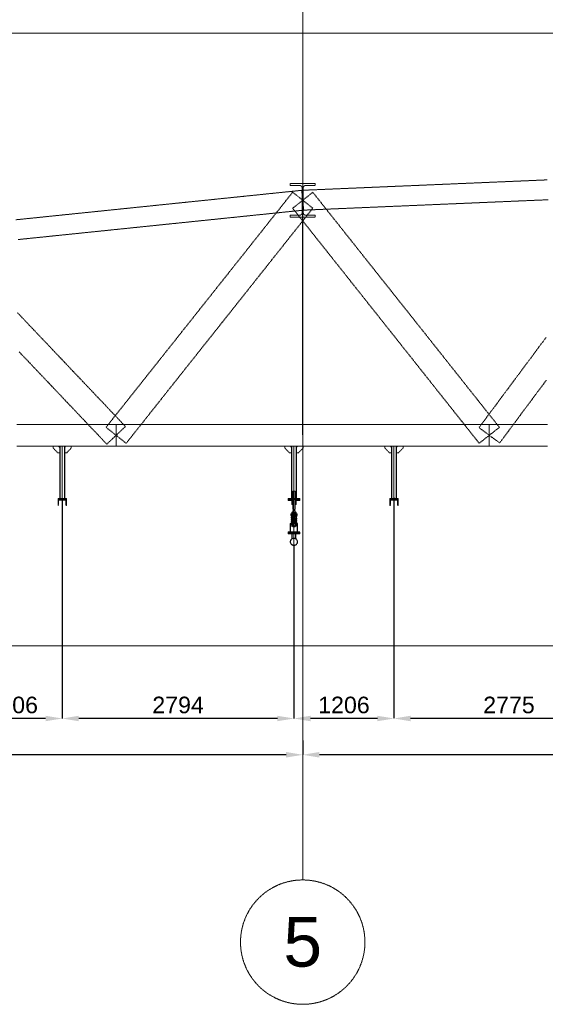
# Model space of a CAD drawing. Header units: millimetres. Extents: x -176817 to 571382, y -58489 to 156123.
# Tile 217 of 256: x 143998 to 150336, y 102124 to 114002. Entities that reach past the tile are written whole.
import ezdxf

# ---------------------------------------------------------------- set-up
doc = ezdxf.new("R2010")
doc.units = ezdxf.units.MM
doc.header["$LTSCALE"] = 0.2
for name, pattern in [('AM_ISO08W050', [18, 12, -1.5, 3, -1.5]), ('AM_ISO08W050x2', [9, 6, -0.75, 1.5, -0.75]), ('HIDDEN', [9.525, 6.35, -3.175])]:
    doc.linetypes.add(name, pattern=pattern)
doc.layers.get('Defpoints').update_dxf_attribs({"lineweight": 13})
for name, color, linetype, lineweight in [('-AAA Podkład', 252, 'Continuous', 13), ('AM_0N', 7, 'Continuous', 13), ('AM_7N', 4, 'AM_ISO08W050', 13)]:
    doc.layers.add(name, color=color, linetype=linetype, lineweight=lineweight)
doc.styles.get("Standard").update_dxf_attribs({"font": 'arial.ttf'})
doc.dimstyles.new('STANDARD-100', dxfattribs={"dimscale": 100, "dimtxt": 2, "dimasz": 2, "dimexe": 0, "dimexo": 0, "dimgap": 0.6, "dimtad": 1, "dimdec": 0, "dimzin": 12, "dimdsep": 46, "dimtxsty": 'Standard', "dimcen": 1, "dimclrd": 256, "dimclre": 256, "dimclrt": 2, "dimadec": 0, "dimazin": 0, "dimtfac": 1, "dimtdec": 0, "dimtmove": 0, "dimatfit": 3, "dimfxl": 0, "dimtolj": 1, "dimtzin": 0, "dimarcsym": 0})

# ---------------------------------------------------------------- blocks, each defined once
blk = doc.blocks.new('*D790')
at = {"layer": '-AAA Podkład', "linetype": 'HIDDEN', "lineweight": -2, "ltscale": 5, "transparency": 16777216}
for p, q in [((147411, 105306), (147411, 105134)), ((156211, 105134), (147611, 105134)), ((156411, 105211), (156411, 105134))]:
    blk.add_line(p, q, dxfattribs=at)
at = {"layer": '-AAA Podkład', "linetype": 'HIDDEN', "ltscale": 5, "transparency": 16777216}
for points in [[(147611, 105168), (147611, 105101), (147411, 105134)], [(156211, 105168), (156211, 105101), (156411, 105134)]]:
    blk.add_solid(points, dxfattribs=at)
at = {"layer": 'Defpoints', "color": 0, "linetype": 'HIDDEN', "ltscale": 5, "transparency": 16777216}
for p in [(147411, 105306), (147411, 105134), (156411, 105211)]:
    blk.add_point(p, dxfattribs=at)
at = {"layer": '-AAA Podkład', "color": 2, "linetype": 'HIDDEN', "ltscale": 5, "transparency": 16777216, "insert": (151911, 105297), "char_height": 200, "attachment_point": 5}
blk.add_mtext('\\A1;9000', dxfattribs=at)
blk = doc.blocks.new('*D791')
at = {"layer": '-AAA Podkład', "linetype": 'HIDDEN', "lineweight": -2, "ltscale": 5, "transparency": 16777216}
for p, q in [((138411, 105270), (138411, 105134)), ((147411, 105306), (147411, 105134)), ((147211, 105134), (138611, 105134))]:
    blk.add_line(p, q, dxfattribs=at)
at = {"layer": '-AAA Podkład', "linetype": 'HIDDEN', "ltscale": 5, "transparency": 16777216}
for points in [[(138611, 105168), (138611, 105101), (138411, 105134)], [(147211, 105168), (147211, 105101), (147411, 105134)]]:
    blk.add_solid(points, dxfattribs=at)
at = {"layer": 'Defpoints', "color": 0, "linetype": 'HIDDEN', "ltscale": 5, "transparency": 16777216}
for p in [(138411, 105270), (147411, 105306), (138411, 105134)]:
    blk.add_point(p, dxfattribs=at)
at = {"layer": '-AAA Podkład', "color": 2, "linetype": 'HIDDEN', "ltscale": 5, "transparency": 16777216, "insert": (142911, 105297), "char_height": 200, "attachment_point": 5}
blk.add_mtext('\\A1;9000', dxfattribs=at)
blk = doc.blocks.new('*D805')
at = {"layer": '-AAA Podkład', "linetype": 'HIDDEN', "lineweight": -2, "ltscale": 5, "transparency": 16777216}
for p, q in [((148511, 108238), (148511, 105572)), ((151286, 107751), (151286, 105572)), ((151086, 105572), (148711, 105572))]:
    blk.add_line(p, q, dxfattribs=at)
at = {"layer": '-AAA Podkład', "linetype": 'HIDDEN', "ltscale": 5, "transparency": 16777216}
for points in [[(148711, 105605), (148711, 105539), (148511, 105572)], [(151086, 105605), (151086, 105539), (151286, 105572)]]:
    blk.add_solid(points, dxfattribs=at)
at = {"layer": 'Defpoints', "color": 0, "linetype": 'HIDDEN', "ltscale": 5, "transparency": 16777216}
for p in [(148511, 108238, 0), (151286, 107751, 0), (148511, 105572)]:
    blk.add_point(p, dxfattribs=at)
at = {"layer": '-AAA Podkład', "color": 2, "linetype": 'HIDDEN', "ltscale": 5, "transparency": 16777216, "insert": (149898, 105734), "char_height": 200, "attachment_point": 5}
blk.add_mtext('\\A1;2775', dxfattribs=at)
blk = doc.blocks.new('*D806')
at = {"layer": '-AAA Podkład', "linetype": 'HIDDEN', "lineweight": -2, "ltscale": 5, "transparency": 16777216}
for p, q in [((148511, 108238), (148511, 105572)), ((147305, 107670), (147305, 105572)), ((148311, 105572), (147505, 105572))]:
    blk.add_line(p, q, dxfattribs=at)
at = {"layer": '-AAA Podkład', "linetype": 'HIDDEN', "ltscale": 5, "transparency": 16777216}
for points in [[(147505, 105605), (147505, 105539), (147305, 105572)], [(148311, 105605), (148311, 105539), (148511, 105572)]]:
    blk.add_solid(points, dxfattribs=at)
at = {"layer": 'Defpoints', "color": 0, "linetype": 'HIDDEN', "ltscale": 5, "transparency": 16777216}
for p in [(148511, 108238, 0), (147305, 107670), (147305, 105572)]:
    blk.add_point(p, dxfattribs=at)
at = {"layer": '-AAA Podkład', "color": 2, "linetype": 'HIDDEN', "ltscale": 5, "transparency": 16777216, "insert": (147908, 105734), "char_height": 200, "attachment_point": 5}
blk.add_mtext('\\A1;1206', dxfattribs=at)
blk = doc.blocks.new('*D807')
at = {"layer": '-AAA Podkład', "linetype": 'HIDDEN', "lineweight": -2, "ltscale": 5, "transparency": 16777216}
for p, q in [((144511, 108222), (144511, 105572)), ((147305, 107670), (147305, 105572)), ((147105, 105572), (144711, 105572))]:
    blk.add_line(p, q, dxfattribs=at)
at = {"layer": '-AAA Podkład', "linetype": 'HIDDEN', "ltscale": 5, "transparency": 16777216}
for points in [[(144711, 105605), (144711, 105539), (144511, 105572)], [(147105, 105605), (147105, 105539), (147305, 105572)]]:
    blk.add_solid(points, dxfattribs=at)
at = {"layer": 'Defpoints', "color": 0, "linetype": 'HIDDEN', "ltscale": 5, "transparency": 16777216}
for p in [(144511, 108222, 0), (147305, 107670), (144511, 105572)]:
    blk.add_point(p, dxfattribs=at)
at = {"layer": '-AAA Podkład', "color": 2, "linetype": 'HIDDEN', "ltscale": 5, "transparency": 16777216, "insert": (145908, 105734), "char_height": 200, "attachment_point": 5}
blk.add_mtext('\\A1;2794', dxfattribs=at)
blk = doc.blocks.new('*D808')
at = {"layer": '-AAA Podkład', "linetype": 'HIDDEN', "lineweight": -2, "ltscale": 5, "transparency": 16777216}
for p, q in [((144511, 108222), (144511, 105572)), ((143305, 107670), (143305, 105572)), ((144311, 105572), (143505, 105572))]:
    blk.add_line(p, q, dxfattribs=at)
at = {"layer": '-AAA Podkład', "linetype": 'HIDDEN', "ltscale": 5, "transparency": 16777216}
for points in [[(143505, 105605), (143505, 105539), (143305, 105572)], [(144311, 105605), (144311, 105539), (144511, 105572)]]:
    blk.add_solid(points, dxfattribs=at)
at = {"layer": 'Defpoints', "color": 0, "linetype": 'HIDDEN', "ltscale": 5, "transparency": 16777216}
for p in [(144511, 108222, 0), (143305, 107670), (143305, 105572)]:
    blk.add_point(p, dxfattribs=at)
at = {"layer": '-AAA Podkład', "color": 2, "linetype": 'HIDDEN', "ltscale": 5, "transparency": 16777216, "insert": (143908, 105734), "char_height": 200, "attachment_point": 5}
blk.add_mtext('\\A1;1206', dxfattribs=at)
blk = doc.blocks.new('*U1083')
at = {"layer": 'AM_0N'}
for p, q in [((-28, 231), (28, 231)), ((-28, 227), (-28, 231)), ((28, 227), (-28, 227)), ((28, 231), (28, 227))]:
    blk.add_line(p, q, dxfattribs=at)
at = {"layer": 'AM_7N', "linetype": 'AM_ISO08W050x2'}
blk.add_line((0, 234), (0, 224), dxfattribs=at)
blk = doc.blocks.new('*U1084')
at = {"layer": 'AM_0N'}
for p, q in [((34, 223), (-33, 223)), ((29, 220), (-31, 209)), ((-31, 201), (7, 194)), ((29, 198), (-31, 187)), ((-31, 180), (7, 173)), ((29, 177), (-31, 166)), ((-31, 158), (7, 151)), ((29, 155), (-31, 144)), ((-31, 136), (7, 129)), ((29, 133), (-31, 123)), ((-30, 216), (30, 220)), ((-3, 214), (-30, 216)), ((-29, 201), (31, 212)), ((-29, 180), (31, 190)), ((-29, 158), (31, 169)), ((-29, 136), (31, 147)), ((-29, 115), (31, 126)), ((31, 198), (-7, 205)), ((31, 177), (-7, 183)), ((31, 155), (-7, 162)), ((31, 133), (-7, 140)), ((3, 121), (30, 119)), ((30, 220), (30, 220)), ((-34, 112), (33, 112)), ((30, 119), (-30, 115)), ((-30, 115), (-30, 115))]:
    blk.add_line(p, q, dxfattribs=at)
for centre, start, end in [((-30, 220), 138.0181, 273.8226), ((-30, 205), 100.2034, 280.2034), ((-30, 183), 100.2034, 280.2034), ((-30, 162), 100.2034, 280.2034), ((-30, 140), 100.2034, 280.2034), ((-30, 119), 100.2034, 280.2034), ((30, 216), 280.2034, 100.2034), ((30, 194), 280.2034, 100.2034), ((30, 173), 280.2034, 100.2034), ((30, 151), 280.2034, 100.2034), ((30, 129), 280.2034, 100.2034), ((30, 224), 273.8226, 340.5288), ((-30, 111), 93.8226, 160.5288), ((30, 115), 318.0181, 93.8226)]:
    blk.add_arc(centre, 4, start, end, dxfattribs=at)
at = {"layer": 'AM_7N', "linetype": 'AM_ISO08W050x2'}
for p, q in [((-30, 109), (-30, 226)), ((0, 109), (0, 226)), ((30, 109), (30, 226))]:
    blk.add_line(p, q, dxfattribs=at)
blk = doc.blocks.new('*U1085')
at = {"layer": 'AM_0N'}
for p, q in [((-28, 82), (28, 82)), ((-28, 78), (-28, 82)), ((28, 78), (-28, 78)), ((28, 82), (28, 78))]:
    blk.add_line(p, q, dxfattribs=at)
at = {"layer": 'AM_7N', "linetype": 'AM_ISO08W050x2'}
blk.add_line((0, 85), (0, 75), dxfattribs=at)
blk = doc.blocks.new('*U1086')
at = {"layer": 'AM_0N'}
for p, q in [((-27, 243), (-21, 246)), ((-27, 243), (-27, 234)), ((21, 246), (-21, 246)), ((-13, 243), (-13, 234)), ((13, 243), (13, 234)), ((27, 243), (21, 246)), ((27, 243), (27, 234)), ((-27, 234), (-21, 231)), ((21, 231), (-21, 231)), ((27, 234), (21, 231))]:
    blk.add_line(p, q, dxfattribs=at)
for centre, radius, start, end in [((-20, 233), 11.7, 55.5615, 115.5615), ((0, 201), 43.9, 72.383, 107.617), ((20, 233), 11.7, 64.4385, 124.4385), ((-20, 243), 11.7, 244.4385, 304.4385), ((0, 275), 43.9, 252.383, 287.617), ((20, 243), 11.7, 235.5615, 295.5615)]:
    blk.add_arc(centre, radius, start, end, dxfattribs=at)
at = {"layer": 'AM_7N', "linetype": 'AM_ISO08W050x2'}
blk.add_line((0, 249), (0, 228), dxfattribs=at)
blk = doc.blocks.new('A$C09B41FFC')
at = {"layer": '-AAA Podkład', "color": 7}
for p, q in [((-13, 500), (-13, 285)), ((0, 500), (0, 70)), ((13, 500), (13, 285)), ((-13, 265), (-13, 215)), ((13, 265), (13, 215)), ((-16, 223), (-16, 227)), ((-16, 173), (-15, 173)), ((-15, 223), (15, 223)), ((-15, 215), (15, 215)), ((-15, 172), (-15, 172)), ((15, 173), (16, 173)), ((15, 172), (15, 172)), ((16, 223), (16, 227)), ((-16, 82), (-15, 82)), ((-16, 82), (-15, 82)), ((-15, 83), (-15, 83)), ((16, 82, 0), (15, 82, 0)), ((21, 82), (20, 82))]:
    blk.add_line(p, q, dxfattribs=at)
for points in [[(15, 285), (15, 498), (13, 500), (-13, 500), (-15, 498), (-15, 285)], [(-15, 265), (-10, 265), (-10, 285), (-15, 285)], [(-15, 265), (-15, 72), (-13, 70), (13, 70), (15, 72), (15, 265)], [(15, 265), (10, 265), (10, 285), (15, 285)], [(-15, 227), (-38, 227), (-38, 223), (-15, 223)], [(-15, 223), (-38, 223), (-38, 208), (-15, 208)], [(15, 227), (38, 227), (38, 223), (15, 223)], [(15, 223), (38, 223), (38, 208), (15, 208)], [(-25, 112), (-41, 112), (-41, 98), (-25, 98)], [(25, 98), (41, 98), (41, 112), (25, 112)]]:
    blk.add_lwpolyline(points, dxfattribs=at)
at = {"layer": '-AAA Podkład', "color": 7, "elevation": 0}
for points in [[(-25, 400), (-70, 400), (-70, 388), (-25, 388)], [(25, 388), (70, 388), (70, 400), (25, 400)], [(-44, 12), (-44, 112), (-41, 112), (-41, 12)], [(44, 12), (44, 112), (41, 112), (41, 12)]]:
    blk.add_lwpolyline(points, dxfattribs=at)
for points in [[(-25, 340), (-25, 400), (-14, 400), (-13, 399), (-13, 341), (-14, 340)], [(25, 340), (25, 400), (14, 400), (13, 399), (13, 341), (14, 340)]]:
    blk.add_lwpolyline(points, close=True, dxfattribs=at)
at = {"layer": '-AAA Podkład', "color": 7}
for points in [[(-38, 208), (-35, 208), (-35, 223), (-38, 223)], [(-25, 173), (-25, 82), (-16, 82), (-15, 83), (-15, 172), (-16, 173)], [(25, 173), (25, 82), (16, 82), (15, 83), (15, 172), (16, 173)], [(38, 208), (35, 208), (35, 223), (38, 223)]]:
    blk.add_lwpolyline(points, close=True, dxfattribs=at)
blk.add_circle((-30, 119), 4, dxfattribs=at)
for points in [[(-25, 112), (-25, 113), (-26, 112)], [(25, 112), (25, 113), (26, 112)]]:
    blk.add_solid(points, dxfattribs=at)
for name in ['*U1086', '*U1084', '*U1083', '*U1085']:
    blk.add_blockref(name, (0, 0), dxfattribs=at)

msp = doc.modelspace()

# ---------------------------------------------------------------- hatches: boundary and pattern name
at = {"layer": '-AAA Podkład', "linetype": 'HIDDEN', "ltscale": 5}
h = msp.add_hatch(dxfattribs=at)
h.set_pattern_fill('ANSI32', color=256)
h.set_pattern_definition([(45, (93151.147, 103667.1), (-6.7351921, 6.7351921), []), (45, (93155.638, 103667.1), (-6.7351921, 6.7351921), [])])
h.paths.add_polyline_path([(144460.9118, 108213.2408), (144510.9118, 108213.2408), (144510.9118, 108211.3294, -0.4142135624), (144505.8232, 108206.2408), (144467.9118, 108206.2408), (144467.9118, 108148.3294, -0.4142135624), (144462.8232, 108143.2408), (144460.9118, 108143.2408)])
h.paths.add_polyline_path([(144510.9118, 108211.3294), (144510.9118, 108213.2408), (144560.9118, 108213.2408), (144560.9118, 108143.2408), (144559.0004, 108143.2408, -0.4142135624), (144553.9118, 108148.3294), (144553.9118, 108206.2408), (144516.0004, 108206.2408, -0.4142135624)])
h = msp.add_hatch(dxfattribs=at)
h.set_pattern_fill('ANSI32', color=256)
h.set_pattern_definition([(45, (97151.147, 103667.1), (-6.7351921, 6.7351921), []), (45, (97155.638, 103667.1), (-6.7351921, 6.7351921), [])])
h.paths.add_polyline_path([(148460.9118, 108213.2408), (148510.9118, 108213.2408), (148510.9118, 108211.3294, -0.4142135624), (148505.8232, 108206.2408), (148467.9118, 108206.2408), (148467.9118, 108148.3294, -0.4142135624), (148462.8232, 108143.2408), (148460.9118, 108143.2408)])
h.paths.add_polyline_path([(148510.9118, 108211.3294), (148510.9118, 108213.2408), (148560.9118, 108213.2408), (148560.9118, 108143.2408), (148559.0004, 108143.2408, -0.4142135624), (148553.9118, 108148.3294), (148553.9118, 108206.2408), (148516.0004, 108206.2408, -0.4142135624)])

# ---------------------------------------------------------------- linework, layer by layer
for p, q in [((147410.9118, 154623.4714), (147410.9118, 103624.3027)), ((144510.9118, 108858.2408, 0), (144510.9118, 108225.2408, 0)), ((147304.9375, 108858.2408, 0), (147304.9375, 108225.2408, 0)), ((148510.9118, 108858.2408, 0), (148510.9118, 108225.2408, 0)), ((147304.9375, 107658.7614, 0), (147304.9375, 107913.2408, 0)), ((147280.7875, 107740.5287, 0), (147280.7875, 107801.2408, 0)), ((147284.7875, 107742.8318, 0), (147284.7875, 107801.2408, 0)), ((147325.0875, 107742.8318, 0), (147325.0875, 107801.2408, 0)), ((147329.0875, 107740.5287, 0), (147329.0875, 107801.2408, 0))]:
    msp.add_line(p, q, dxfattribs=at)
msp.add_lwpolyline([(175983.6053, 113840.0088), (137759.1691, 113840.0088), (137759.1691, 106449.8885), (175983.6053, 106449.8885)], close=True, dxfattribs=at)
for points in [[(147417.6618, 111823.8408), (147417.6618, 111898.6881), (147417.6618, 111973.5354), (147417.6699, 111974.2002), (147417.6942, 111974.8643), (147417.7347, 111975.5274), (147417.7914, 111976.1892), (147417.8641, 111976.8495), (147417.9529, 111977.5079), (147418.0578, 111978.1641), (147418.1787, 111978.8178), (147418.3155, 111979.4681), (147418.4681, 111980.1147), (147418.6363, 111980.7571), (147418.8201, 111981.3952), (147419.0194, 111982.0286), (147419.2342, 111982.6571), (147419.4643, 111983.2803), (147419.7096, 111983.8979), (147419.97, 111984.5093), (147420.2451, 111985.1139), (147420.5347, 111985.7114), (147420.8389, 111986.3016), (147421.1573, 111986.8841), (147421.49, 111987.4588), (147421.8367, 111988.0253), (147422.1974, 111988.5835), (147422.5715, 111989.1325), (147422.9587, 111989.6719), (147423.359, 111990.2015), (147423.772, 111990.7211), (147424.1976, 111991.2304), (147424.6356, 111991.7292), (147425.0859, 111992.2173), (147425.5481, 111992.6943), (147426.0224, 111993.1603), (147426.5077, 111993.6142), (147427.0038, 111994.056), (147427.5106, 111994.4853), (147428.0278, 111994.902), (147428.5551, 111995.306), (147429.0924, 111995.6971), (147429.6395, 111996.0749), (147430.1955, 111996.4391), (147430.7601, 111996.7894), (147431.333, 111997.1255), (147431.9139, 111997.4474), (147432.5026, 111997.7549), (147433.0988, 111998.0478), (147433.7021, 111998.326), (147434.3124, 111998.5894), (147434.9287, 111998.8374), (147435.5506, 111999.0701), (147436.1778, 111999.2873), (147436.8101, 111999.4889), (147437.4472, 111999.6749), (147438.0887, 111999.8451), (147438.7345, 111999.9995), (147439.3843, 112000.138), (147440.0372, 112000.2604), (147440.6927, 112000.3665), (147441.3505, 112000.4565), (147442.0101, 112000.5301), (147442.6714, 112000.5874), (147443.3339, 112000.6284), (147443.9975, 112000.653), (147444.6618, 112000.6612), (147502.7868, 112000.6612), (147560.9118, 112000.6612), (147560.9118, 112024.7731), (147485.9118, 112024.7731), (147410.9118, 112024.7731), (147335.9118, 112024.7731), (147260.9118, 112024.7731), (147260.9118, 112000.6612), (147319.0368, 112000.6612), (147377.1618, 112000.6612), (147377.8268, 112000.653), (147378.491, 112000.6283), (147379.1541, 112000.5873), (147379.816, 112000.5298), (147380.4762, 112000.4561), (147381.1346, 112000.366), (147381.7907, 112000.2596), (147382.4442, 112000.137), (147383.0942, 111999.9984), (147383.7402, 111999.8438), (147384.3821, 111999.6733), (147385.0194, 111999.4871), (147385.652, 111999.2852), (147386.2795, 111999.0678), (147386.9016, 111998.8348), (147387.518, 111998.5865), (147388.1281, 111998.323), (147388.7313, 111998.0447), (147389.3272, 111997.7518), (147389.9156, 111997.4442), (147390.4962, 111997.1223), (147391.0688, 111996.7862), (147391.6332, 111996.4359), (147392.1891, 111996.0716), (147392.7356, 111995.694), (147393.2724, 111995.3031), (147393.7993, 111994.8993), (147394.3161, 111994.4828), (147394.8225, 111994.0536), (147395.3183, 111993.6121), (147395.8032, 111993.1585), (147396.277, 111992.6929), (147396.739, 111992.216), (147397.1889, 111991.7282), (147397.6266, 111991.2297), (147398.0519, 111990.7208), (147398.4646, 111990.2015), (147398.8646, 111989.6723), (147399.2516, 111989.1332), (147399.6255, 111988.5846), (147399.9867, 111988.0257), (147400.3339, 111987.4584), (147400.667, 111986.8829), (147400.9859, 111986.2995), (147401.2904, 111985.7085), (147401.5804, 111985.1101), (147401.8557, 111984.5047), (147402.1163, 111983.8925), (147402.3614, 111983.2749), (147402.5913, 111982.6518), (147402.8059, 111982.0235), (147403.0051, 111981.3902), (147403.1887, 111980.7523), (147403.3568, 111980.11), (147403.5092, 111979.4635), (147403.6458, 111978.8133), (147403.7665, 111978.1601), (147403.8712, 111977.5044), (147403.9599, 111976.8466), (147404.0325, 111976.1869), (147404.0891, 111975.5256), (147404.1295, 111974.8631), (147404.1537, 111974.1996), (147404.1618, 111973.5354), (147404.1618, 111898.6881), (147404.1618, 111823.8408), (147417.6618, 111823.8408)], [(150358.9348, 112069.4042), (150288.6223, 112066.412), (150218.3098, 112063.4198), (150147.9973, 112060.4276), (150077.6848, 112057.4355), (150007.3723, 112054.4433), (149937.0598, 112051.4511), (149866.7473, 112048.4589), (149796.4348, 112045.4667), (149726.1223, 112042.4745), (149655.8098, 112039.4823), (149585.4973, 112036.4901), (149515.1848, 112033.498), (149444.8723, 112030.5058), (149374.5598, 112027.5136), (149304.2473, 112024.5214), (149233.9348, 112021.5292), (149163.6223, 112018.537), (149093.3098, 112015.5448), (149022.9973, 112012.5526), (148952.6848, 112009.5605), (148882.3723, 112006.5683), (148812.0598, 112003.5761), (148741.7473, 112000.5839), (148671.4348, 111997.5917), (148601.1223, 111994.5995), (148530.8098, 111991.6073), (148460.4973, 111988.6151), (148390.1848, 111985.623), (148319.8723, 111982.6308), (148249.5598, 111979.6386), (148179.2473, 111976.6464), (148108.9348, 111973.6542), (148038.6223, 111970.662), (147968.3098, 111967.6698), (147897.9973, 111964.6776), (147827.6848, 111961.6855), (147757.3723, 111958.6933), (147687.0598, 111955.7011), (147616.7473, 111952.7089), (147546.4348, 111949.7167), (147476.1223, 111946.7245), (147405.8098, 111943.7323), (147408.3608, 111883.7866), (147410.9118, 111823.8408), (147413.4629, 111763.8951), (147416.0139, 111703.9494), (147486.3264, 111706.9415), (147556.6389, 111709.9337), (147626.9514, 111712.9259), (147697.2639, 111715.9181), (147767.5764, 111718.9103), (147837.8889, 111721.9025), (147908.2014, 111724.8947), (147978.5139, 111727.8869), (148048.8264, 111730.879), (148119.1389, 111733.8712), (148189.4514, 111736.8634), (148259.7639, 111739.8556), (148330.0764, 111742.8478), (148400.3889, 111745.84), (148470.7014, 111748.8322), (148541.0139, 111751.8244), (148611.3264, 111754.8165), (148681.6389, 111757.8087), (148751.9514, 111760.8009), (148822.2639, 111763.7931), (148892.5764, 111766.7853), (148962.8889, 111769.7775), (149033.2014, 111772.7697), (149103.5139, 111775.7619), (149173.8264, 111778.754), (149244.1389, 111781.7462), (149314.4514, 111784.7384), (149384.7639, 111787.7306), (149455.0764, 111790.7228), (149525.3889, 111793.715), (149595.7014, 111796.7072), (149666.0139, 111799.6994), (149736.3264, 111802.6915), (149806.6389, 111805.6837), (149876.9514, 111808.6759), (149947.2639, 111811.6681), (150017.5764, 111814.6603), (150087.8889, 111817.6525), (150158.2014, 111820.6447), (150228.5139, 111823.6369), (150298.8264, 111826.629), (150369.1389, 111829.6212)], [(147423.2147, 111704.4732), (147417.0632, 111764.157), (147410.9118, 111823.8408), (147404.7604, 111883.5247), (147398.609, 111943.2085), (147328.2965, 111935.9616), (147257.984, 111928.7148), (147187.6715, 111921.4679), (147117.359, 111914.221), (147047.0465, 111906.9741), (146976.734, 111899.7273), (146906.4215, 111892.4804), (146836.109, 111885.2335), (146765.7965, 111877.9866), (146695.484, 111870.7398), (146625.1715, 111863.4929), (146554.859, 111856.246), (146484.5465, 111848.9991), (146414.234, 111841.7523), (146343.9215, 111834.5054), (146273.609, 111827.2585), (146203.2965, 111820.0116), (146132.984, 111812.7648), (146062.6715, 111805.5179), (145992.359, 111798.271), (145922.0465, 111791.0241), (145851.734, 111783.7773), (145781.4215, 111776.5304), (145711.109, 111769.2835), (145640.7965, 111762.0366), (145570.484, 111754.7898), (145500.1715, 111747.5429), (145429.859, 111740.296), (145359.5465, 111733.0491), (145289.234, 111725.8023), (145218.9215, 111718.5554), (145148.609, 111711.3085), (145078.2965, 111704.0616), (145007.984, 111696.8148), (144937.6715, 111689.5679), (144867.359, 111682.321), (144797.0465, 111675.0741), (144726.734, 111667.8273), (144656.4215, 111660.5804), (144586.109, 111653.3335), (144515.7965, 111646.0866), (144445.484, 111638.8398), (144375.1715, 111631.5929), (144304.859, 111624.346), (144234.5465, 111617.0991), (144164.234, 111609.8523), (144093.9215, 111602.6054), (144023.609, 111595.3585), (143953.2965, 111588.1116)], [(147532.3315, 111727.4964), (147471.6217, 111775.6686), (147410.9118, 111823.8408), (147350.202, 111872.0131), (147289.4921, 111920.1853), (147254.3359, 111875.879), (147219.1796, 111831.5728), (147184.0234, 111787.2665), (147148.8671, 111742.9603), (147113.7109, 111698.654), (147078.5546, 111654.3478), (147043.3984, 111610.0415), (147008.2421, 111565.7353), (146973.0859, 111521.429), (146937.9296, 111477.1228), (146902.7734, 111432.8165), (146867.6171, 111388.5103), (146832.4609, 111344.204), (146797.3046, 111299.8978), (146762.1484, 111255.5915), (146726.9921, 111211.2853), (146691.8359, 111166.979), (146656.6796, 111122.6728), (146621.5234, 111078.3665), (146586.3671, 111034.0603), (146551.2109, 110989.754), (146516.0546, 110945.4478), (146480.8984, 110901.1415), (146445.7421, 110856.8353), (146410.5859, 110812.529), (146375.4296, 110768.2228), (146340.2734, 110723.9165), (146305.1171, 110679.6103), (146269.9609, 110635.304), (146234.8046, 110590.9978), (146199.6484, 110546.6915), (146164.4921, 110502.3853), (146129.3359, 110458.079), (146094.1796, 110413.7728), (146059.0234, 110369.4665), (146023.8671, 110325.1603), (145988.7109, 110280.854), (145953.5546, 110236.5478), (145918.3984, 110192.2415), (145883.2421, 110147.9353), (145848.0859, 110103.629), (145812.9296, 110059.3228), (145777.7734, 110015.0165), (145742.6171, 109970.7103), (145707.4609, 109926.404), (145672.3046, 109882.0978), (145637.1484, 109837.7915), (145601.9921, 109793.4853), (145566.8359, 109749.179), (145531.6796, 109704.8728), (145496.5234, 109660.5665), (145461.3671, 109616.2603), (145426.2109, 109571.954), (145391.0546, 109527.6478), (145355.8984, 109483.3415), (145320.7421, 109439.0353), (145285.5859, 109394.729), (145250.4296, 109350.4228), (145215.2734, 109306.1165), (145180.1171, 109261.8103), (145144.9609, 109217.504), (145109.8046, 109173.1978), (145074.6484, 109128.8915), (145039.4921, 109084.5853), (145100.202, 109036.4131), (145160.9118, 108988.2408), (145221.6217, 108940.0686), (145282.3315, 108891.8964), (145317.4878, 108936.2026), (145352.644, 108980.5089), (145387.8003, 109024.8151), (145422.9565, 109069.1214), (145458.1128, 109113.4276), (145493.269, 109157.7339), (145528.4253, 109202.0401), (145563.5815, 109246.3464), (145598.7378, 109290.6526), (145633.894, 109334.9589), (145669.0503, 109379.2651), (145704.2065, 109423.5714), (145739.3628, 109467.8776), (145774.519, 109512.1839), (145809.6753, 109556.4901), (145844.8315, 109600.7964), (145879.9878, 109645.1026), (145915.144, 109689.4089), (145950.3003, 109733.7151), (145985.4565, 109778.0214), (146020.6128, 109822.3276), (146055.769, 109866.6339), (146090.9253, 109910.9401), (146126.0815, 109955.2464), (146161.2378, 109999.5526), (146196.394, 110043.8589), (146231.5503, 110088.1651), (146266.7065, 110132.4714), (146301.8628, 110176.7776), (146337.019, 110221.0839), (146372.1753, 110265.3901), (146407.3315, 110309.6964), (146442.4878, 110354.0026), (146477.644, 110398.3089), (146512.8003, 110442.6151), (146547.9565, 110486.9214), (146583.1128, 110531.2276), (146618.269, 110575.5339), (146653.4253, 110619.8401), (146688.5815, 110664.1464), (146723.7378, 110708.4526), (146758.894, 110752.7589), (146794.0503, 110797.0651), (146829.2065, 110841.3714), (146864.3628, 110885.6776), (146899.519, 110929.9839), (146934.6753, 110974.2901), (146969.8315, 111018.5964), (147004.9878, 111062.9026), (147040.144, 111107.2089), (147075.3003, 111151.5151), (147110.4565, 111195.8214), (147145.6128, 111240.1276), (147180.769, 111284.4339), (147215.9253, 111328.7401), (147251.0815, 111373.0464), (147286.2378, 111417.3526), (147321.394, 111461.6589), (147356.5503, 111505.9651), (147391.7065, 111550.2714), (147426.8628, 111594.5776), (147462.019, 111638.8839), (147497.1753, 111683.1901), (147532.3315, 111727.4964)], [(149539.4921, 108891.8964), (149600.202, 108940.0686), (149660.9118, 108988.2408), (149721.6217, 109036.4131), (149782.3315, 109084.5853), (149747.1753, 109128.8915), (149712.019, 109173.1978), (149676.8628, 109217.504), (149641.7065, 109261.8103), (149606.5503, 109306.1165), (149571.394, 109350.4228), (149536.2378, 109394.729), (149501.0815, 109439.0353), (149465.9253, 109483.3415), (149430.769, 109527.6478), (149395.6128, 109571.954), (149360.4565, 109616.2603), (149325.3003, 109660.5665), (149290.144, 109704.8728), (149254.9878, 109749.179), (149219.8315, 109793.4853), (149184.6753, 109837.7915), (149149.519, 109882.0978), (149114.3628, 109926.404), (149079.2065, 109970.7103), (149044.0503, 110015.0165), (149008.894, 110059.3228), (148973.7378, 110103.629), (148938.5815, 110147.9353), (148903.4253, 110192.2415), (148868.269, 110236.5478), (148833.1128, 110280.854), (148797.9565, 110325.1603), (148762.8003, 110369.4665), (148727.644, 110413.7728), (148692.4878, 110458.079), (148657.3315, 110502.3853), (148622.1753, 110546.6915), (148587.019, 110590.9978), (148551.8628, 110635.304), (148516.7065, 110679.6103), (148481.5503, 110723.9165), (148446.394, 110768.2228), (148411.2378, 110812.529), (148376.0815, 110856.8353), (148340.9253, 110901.1415), (148305.769, 110945.4478), (148270.6128, 110989.754), (148235.4565, 111034.0603), (148200.3003, 111078.3665), (148165.144, 111122.6728), (148129.9878, 111166.979), (148094.8315, 111211.2853), (148059.6753, 111255.5915), (148024.519, 111299.8978), (147989.3628, 111344.204), (147954.2065, 111388.5103), (147919.0503, 111432.8165), (147883.894, 111477.1228), (147848.7378, 111521.429), (147813.5815, 111565.7353), (147778.4253, 111610.0415), (147743.269, 111654.3478), (147708.1128, 111698.654), (147672.9565, 111742.9603), (147637.8003, 111787.2665), (147602.644, 111831.5728), (147567.4878, 111875.879), (147532.3315, 111920.1853), (147471.6217, 111872.0131), (147410.9118, 111823.8408), (147350.202, 111775.6686), (147289.4921, 111727.4964), (147324.6484, 111683.1901), (147359.8046, 111638.8839), (147394.9609, 111594.5776), (147430.1171, 111550.2714), (147465.2734, 111505.9651), (147500.4296, 111461.6589), (147535.5859, 111417.3526), (147570.7421, 111373.0464), (147605.8984, 111328.7401), (147641.0546, 111284.4339), (147676.2109, 111240.1276), (147711.3671, 111195.8214), (147746.5234, 111151.5151), (147781.6796, 111107.2089), (147816.8359, 111062.9026), (147851.9921, 111018.5964), (147887.1484, 110974.2901), (147922.3046, 110929.9839), (147957.4609, 110885.6776), (147992.6171, 110841.3714), (148027.7734, 110797.0651), (148062.9296, 110752.7589), (148098.0859, 110708.4526), (148133.2421, 110664.1464), (148168.3984, 110619.8401), (148203.5546, 110575.5339), (148238.7109, 110531.2276), (148273.8671, 110486.9214), (148309.0234, 110442.6151), (148344.1796, 110398.3089), (148379.3359, 110354.0026), (148414.4921, 110309.6964), (148449.6484, 110265.3901), (148484.8046, 110221.0839), (148519.9609, 110176.7776), (148555.1171, 110132.4714), (148590.2734, 110088.1651), (148625.4296, 110043.8589), (148660.5859, 109999.5526), (148695.7421, 109955.2464), (148730.8984, 109910.9401), (148766.0546, 109866.6339), (148801.2109, 109822.3276), (148836.3671, 109778.0214), (148871.5234, 109733.7151), (148906.6796, 109689.4089), (148941.8359, 109645.1026), (148976.9921, 109600.7964), (149012.1484, 109556.4901), (149047.3046, 109512.1839), (149082.4609, 109467.8776), (149117.6171, 109423.5714), (149152.7734, 109379.2651), (149187.9296, 109334.9589), (149223.0859, 109290.6526), (149258.2421, 109246.3464), (149293.3984, 109202.0401), (149328.5546, 109157.7339), (149363.7109, 109113.4276), (149398.8671, 109069.1214), (149434.0234, 109024.8151), (149469.1796, 108980.5089), (149504.3359, 108936.2026), (149539.4921, 108891.8964)], [(147560.9118, 111619.8012), (147560.9118, 111644.286), (147502.7868, 111644.286), (147444.6618, 111644.286), (147443.9919, 111644.2945), (147443.3227, 111644.3199), (147442.6546, 111644.3622), (147441.9879, 111644.4214), (147441.323, 111644.4974), (147440.66, 111644.5902), (147439.9994, 111644.6998), (147439.3414, 111644.8261), (147438.6868, 111644.9689), (147438.0364, 111645.1282), (147437.3905, 111645.3037), (147436.7492, 111645.4954), (147436.113, 111645.7032), (147435.4821, 111645.9269), (147434.8569, 111646.1665), (147434.2375, 111646.4218), (147433.6252, 111646.6924), (147433.0201, 111646.978), (147432.4227, 111647.2786), (147431.833, 111647.594), (147431.2513, 111647.9239), (147430.6779, 111648.2683), (147430.1131, 111648.6269), (147429.5571, 111648.9997), (147429.0102, 111649.3864), (147428.4733, 111649.7863), (147427.9466, 111650.1993), (147427.4303, 111650.6251), (147426.9247, 111651.0635), (147426.43, 111651.5143), (147425.9464, 111651.9772), (147425.4741, 111652.4521), (147425.0134, 111652.9387), (147424.565, 111653.4361), (147424.1291, 111653.9442), (147423.7057, 111654.4628), (147423.2951, 111654.9914), (147422.8975, 111655.5301), (147422.513, 111656.0783), (147422.1417, 111656.6361), (147421.7843, 111657.2024), (147421.4408, 111657.7769), (147421.1114, 111658.3595), (147420.7962, 111658.9498), (147420.4953, 111659.5475), (147420.2089, 111660.1523), (147419.937, 111660.764), (147419.6799, 111661.3823), (147419.4377, 111662.0064), (147419.2107, 111662.6359), (147418.9989, 111663.2705), (147418.8024, 111663.9099), (147418.6212, 111664.5538), (147418.4555, 111665.202), (147418.3052, 111665.854), (147418.1705, 111666.5098), (147418.0515, 111667.1686), (147417.9482, 111667.8299), (147417.8608, 111668.4933), (147417.7892, 111669.1584), (147417.7335, 111669.8251), (147417.6937, 111670.493), (147417.6698, 111671.1619), (147417.6618, 111671.8313), (147417.6618, 111747.8361), (147417.6618, 111823.8408), (147404.1618, 111823.8408), (147404.1618, 111747.8361), (147404.1618, 111671.8313), (147404.1538, 111671.1615), (147404.1299, 111670.4922), (147404.09, 111669.8239), (147404.0342, 111669.1568), (147403.9626, 111668.4913), (147403.8751, 111667.8275), (147403.7717, 111667.1659), (147403.6526, 111666.5067), (147403.5177, 111665.8506), (147403.3673, 111665.1981), (147403.2013, 111664.5496), (147403.0199, 111663.9053), (147402.8232, 111663.2655), (147402.6111, 111662.6306), (147402.3838, 111662.0008), (147402.1414, 111661.3764), (147401.8844, 111660.7588), (147401.6128, 111660.1479), (147401.3266, 111659.5438), (147401.026, 111658.9469), (147400.7112, 111658.3575), (147400.3821, 111657.7756), (147400.039, 111657.2018), (147399.682, 111656.6361), (147399.3106, 111656.0782), (147398.9259, 111655.5297), (147398.5281, 111654.9908), (147398.1173, 111654.4619), (147397.6937, 111653.9431), (147397.2575, 111653.4348), (147396.8089, 111652.9372), (147396.348, 111652.4505), (147395.8756, 111651.9756), (147395.3919, 111651.5127), (147394.8972, 111651.0619), (147394.3915, 111650.6236), (147393.8752, 111650.1978), (147393.3485, 111649.7849), (147392.8115, 111649.385), (147392.2645, 111648.9983), (147391.708, 111648.6253), (147391.1427, 111648.2664), (147390.5688, 111647.9218), (147389.9865, 111647.5917), (147389.3962, 111647.2761), (147388.7981, 111646.9754), (147388.1925, 111646.6896), (147387.5797, 111646.419), (147386.961, 111646.1642), (147386.3364, 111645.925), (147385.7063, 111645.7017), (147385.0709, 111645.4943), (147384.4304, 111645.3029), (147383.7853, 111645.1277), (147383.1357, 111644.9687), (147382.4819, 111644.826), (147381.8239, 111644.6997), (147381.1634, 111644.5902), (147380.5005, 111644.4974), (147379.8355, 111644.4214), (147379.1689, 111644.3622), (147378.5009, 111644.3199), (147377.8317, 111644.2945), (147377.1618, 111644.286), (147319.0368, 111644.286), (147260.9118, 111644.286), (147260.9118, 111619.8012), (147335.9118, 111619.8012), (147410.9118, 111619.8012), (147485.9118, 111619.8012), (147560.9118, 111619.8012)], [(147407.9118, 111823.8408), (147407.9118, 111735.2283), (147407.9118, 111646.6158), (147407.9118, 111558.0033), (147407.9118, 111469.3908), (147407.9118, 111380.7783), (147407.9118, 111292.1658), (147407.9118, 111203.5533), (147407.9118, 111114.9408), (147407.9118, 111026.3283), (147407.9118, 110937.7158), (147407.9118, 110849.1033), (147407.9118, 110760.4908), (147407.9118, 110671.8783), (147407.9118, 110583.2658), (147407.9118, 110494.6533), (147407.9118, 110406.0408), (147407.9118, 110317.4283), (147407.9118, 110228.8158), (147407.9118, 110140.2033), (147407.9118, 110051.5908), (147407.9118, 109962.9783), (147407.9118, 109874.3658), (147407.9118, 109785.7533), (147407.9118, 109697.1408), (147407.9118, 109608.5283), (147407.9118, 109519.9158), (147407.9118, 109431.3033), (147407.9118, 109342.6908), (147407.9118, 109254.0783), (147407.9118, 109165.4658), (147407.9118, 109076.8533), (147407.9118, 108988.2408), (147413.9118, 108988.2408), (147413.9118, 109076.8533), (147413.9118, 109165.4658), (147413.9118, 109254.0783), (147413.9118, 109342.6908), (147413.9118, 109431.3033), (147413.9118, 109519.9158), (147413.9118, 109608.5283), (147413.9118, 109697.1408), (147413.9118, 109785.7533), (147413.9118, 109874.3658), (147413.9118, 109962.9783), (147413.9118, 110051.5908), (147413.9118, 110140.2033), (147413.9118, 110228.8158), (147413.9118, 110317.4283), (147413.9118, 110406.0408), (147413.9118, 110494.6533), (147413.9118, 110583.2658), (147413.9118, 110671.8783), (147413.9118, 110760.4908), (147413.9118, 110849.1033), (147413.9118, 110937.7158), (147413.9118, 111026.3283), (147413.9118, 111114.9408), (147413.9118, 111203.5533), (147413.9118, 111292.1658), (147413.9118, 111380.7783), (147413.9118, 111469.3908), (147413.9118, 111558.0033), (147413.9118, 111646.6158), (147413.9118, 111735.2283), (147413.9118, 111823.8408), (147407.9118, 111823.8408)], [(143977.9022, 111349.3763), (144048.2147, 111356.6232), (144118.5272, 111363.87), (144188.8397, 111371.1169), (144259.1522, 111378.3638), (144329.4647, 111385.6107), (144399.7772, 111392.8575), (144470.0897, 111400.1044), (144540.4022, 111407.3513), (144610.7147, 111414.5982), (144681.0272, 111421.845), (144751.3397, 111429.0919), (144821.6522, 111436.3388), (144891.9647, 111443.5857), (144962.2772, 111450.8325), (145032.5897, 111458.0794), (145102.9022, 111465.3263), (145173.2147, 111472.5732), (145243.5272, 111479.82), (145313.8397, 111487.0669), (145384.1522, 111494.3138), (145454.4647, 111501.5607), (145524.7772, 111508.8075), (145595.0897, 111516.0544), (145665.4022, 111523.3013), (145735.7147, 111530.5482), (145806.0272, 111537.795), (145876.3397, 111545.0419), (145946.6522, 111552.2888), (146016.9647, 111559.5357), (146087.2772, 111566.7825), (146157.5897, 111574.0294), (146227.9022, 111581.2763), (146298.2147, 111588.5232), (146368.5272, 111595.77), (146438.8397, 111603.0169), (146509.1522, 111610.2638), (146579.4647, 111617.5107), (146649.7772, 111624.7575), (146720.0897, 111632.0044), (146790.4022, 111639.2513), (146860.7147, 111646.4982), (146931.0272, 111653.745), (147001.3397, 111660.9919), (147071.6522, 111668.2388), (147141.9647, 111675.4857), (147212.2772, 111682.7325), (147282.5897, 111689.9794), (147352.9022, 111697.2263), (147423.2147, 111704.4732)], [(145048.4609, 108881.5647), (145104.6864, 108934.9028), (145160.9118, 108988.2408), (145217.1373, 109041.5789), (145273.3627, 109094.917), (145238.2065, 109131.9764), (145203.0502, 109169.0357), (145167.894, 109206.0951), (145132.7377, 109243.1545), (145097.5815, 109280.2139), (145062.4252, 109317.2732), (145027.269, 109354.3326), (144992.1127, 109391.392), (144956.9565, 109428.4514), (144921.8002, 109465.5107), (144886.644, 109502.5701), (144851.4877, 109539.6295), (144816.3315, 109576.6889), (144781.1752, 109613.7482), (144746.019, 109650.8076), (144710.8627, 109687.867), (144675.7065, 109724.9264), (144640.5502, 109761.9857), (144605.394, 109799.0451), (144570.2377, 109836.1045), (144535.0815, 109873.1639), (144499.9252, 109910.2232), (144464.769, 109947.2826), (144429.6127, 109984.342), (144394.4565, 110021.4014), (144359.3002, 110058.4607), (144324.144, 110095.5201), (144288.9877, 110132.5795), (144253.8315, 110169.6389), (144218.6752, 110206.6982), (144183.519, 110243.7576), (144148.3627, 110280.817), (144113.2065, 110317.8764), (144078.0502, 110354.9357), (144042.894, 110391.9951), (144007.7377, 110429.0545), (143972.5815, 110466.1139)], [(150345.1058, 110168.5695), (150309.9496, 110121.271), (150274.7933, 110073.9726), (150239.6371, 110026.6742), (150204.4808, 109979.3757), (150169.3246, 109932.0773), (150134.1683, 109884.7788), (150099.0121, 109837.4804), (150063.8558, 109790.182), (150028.6996, 109742.8835), (149993.5433, 109695.5851), (149958.3871, 109648.2867), (149923.2308, 109600.9882), (149888.0746, 109553.6898), (149852.9183, 109506.3913), (149817.7621, 109459.0929), (149782.6058, 109411.7945), (149747.4496, 109364.496), (149712.2933, 109317.1976), (149677.1371, 109269.8992), (149641.9808, 109222.6007), (149606.8246, 109175.3023), (149571.6683, 109128.0038), (149536.5121, 109080.7054), (149598.7119, 109034.4731), (149660.9118, 108988.2408), (149723.1117, 108942.0086), (149785.3116, 108895.7763), (149820.4679, 108943.0747), (149855.6241, 108990.3731), (149890.7804, 109037.6716), (149925.9366, 109084.97), (149961.0929, 109132.2685), (149996.2491, 109179.5669), (150031.4054, 109226.8653), (150066.5616, 109274.1638), (150101.7179, 109321.4622), (150136.8741, 109368.7606), (150172.0304, 109416.0591), (150207.1866, 109463.3575), (150242.3429, 109510.656), (150277.4991, 109557.9544), (150312.6554, 109605.2528), (150347.8116, 109652.5513)], [(143993.7734, 109993.3459), (144028.9297, 109956.2866), (144064.0859, 109919.2272), (144099.2422, 109882.1678), (144134.3984, 109845.1084), (144169.5547, 109808.0491), (144204.7109, 109770.9897), (144239.8672, 109733.9303), (144275.0234, 109696.8709), (144310.1797, 109659.8116), (144345.3359, 109622.7522), (144380.4922, 109585.6928), (144415.6484, 109548.6334), (144450.8047, 109511.5741), (144485.9609, 109474.5147), (144521.1172, 109437.4553), (144556.2734, 109400.3959), (144591.4297, 109363.3366), (144626.5859, 109326.2772), (144661.7422, 109289.2178), (144696.8984, 109252.1584), (144732.0547, 109215.0991), (144767.2109, 109178.0397), (144802.3672, 109140.9803), (144837.5234, 109103.9209), (144872.6797, 109066.8616), (144907.8359, 109029.8022), (144942.9922, 108992.7428), (144978.1484, 108955.6834), (145013.3047, 108918.6241), (145048.4609, 108881.5647)], [(145160.9118, 108858.2408), (145160.9118, 108923.2408), (145160.9118, 108988.2408), (145160.9118, 109053.2408), (145160.9118, 109118.2408), (145090.5993, 109118.2408), (145020.2868, 109118.2408), (144949.9743, 109118.2408), (144879.6618, 109118.2408), (144809.3493, 109118.2408), (144739.0368, 109118.2408), (144668.7243, 109118.2408), (144598.4118, 109118.2408), (144528.0993, 109118.2408), (144457.7868, 109118.2408), (144387.4743, 109118.2408), (144317.1618, 109118.2408), (144246.8493, 109118.2408), (144176.5368, 109118.2408), (144106.2243, 109118.2408), (144035.9118, 109118.2408), (143965.5993, 109118.2408)], [(147410.9118, 108858.2408), (147410.9118, 108923.2408), (147410.9118, 108988.2408), (147410.9118, 109053.2408), (147410.9118, 109118.2408), (147340.5993, 109118.2408), (147270.2868, 109118.2408), (147199.9743, 109118.2408), (147129.6618, 109118.2408), (147059.3493, 109118.2408), (146989.0368, 109118.2408), (146918.7243, 109118.2408), (146848.4118, 109118.2408), (146778.0993, 109118.2408), (146707.7868, 109118.2408), (146637.4743, 109118.2408), (146567.1618, 109118.2408), (146496.8493, 109118.2408), (146426.5368, 109118.2408), (146356.2243, 109118.2408), (146285.9118, 109118.2408), (146215.5993, 109118.2408), (146145.2868, 109118.2408), (146074.9743, 109118.2408), (146004.6618, 109118.2408), (145934.3493, 109118.2408), (145864.0368, 109118.2408), (145793.7243, 109118.2408), (145723.4118, 109118.2408), (145653.0993, 109118.2408), (145582.7868, 109118.2408), (145512.4743, 109118.2408), (145442.1618, 109118.2408), (145371.8493, 109118.2408), (145301.5368, 109118.2408), (145231.2243, 109118.2408), (145160.9118, 109118.2408), (145160.9118, 109053.2408), (145160.9118, 108988.2408), (145160.9118, 108923.2408), (145160.9118, 108858.2408), (145231.2243, 108858.2408), (145301.5368, 108858.2408), (145371.8493, 108858.2408), (145442.1618, 108858.2408), (145512.4743, 108858.2408), (145582.7868, 108858.2408), (145653.0993, 108858.2408), (145723.4118, 108858.2408), (145793.7243, 108858.2408), (145864.0368, 108858.2408), (145934.3493, 108858.2408), (146004.6618, 108858.2408), (146074.9743, 108858.2408), (146145.2868, 108858.2408), (146215.5993, 108858.2408), (146285.9118, 108858.2408), (146356.2243, 108858.2408), (146426.5368, 108858.2408), (146496.8493, 108858.2408), (146567.1618, 108858.2408), (146637.4743, 108858.2408), (146707.7868, 108858.2408), (146778.0993, 108858.2408), (146848.4118, 108858.2408), (146918.7243, 108858.2408), (146989.0368, 108858.2408), (147059.3493, 108858.2408), (147129.6618, 108858.2408), (147199.9743, 108858.2408), (147270.2868, 108858.2408), (147340.5993, 108858.2408), (147410.9118, 108858.2408)], [(149660.9118, 108858.2408), (149660.9118, 108923.2408), (149660.9118, 108988.2408), (149660.9118, 109053.2408), (149660.9118, 109118.2408), (149590.5993, 109118.2408), (149520.2868, 109118.2408), (149449.9743, 109118.2408), (149379.6618, 109118.2408), (149309.3493, 109118.2408), (149239.0368, 109118.2408), (149168.7243, 109118.2408), (149098.4118, 109118.2408), (149028.0993, 109118.2408), (148957.7868, 109118.2408), (148887.4743, 109118.2408), (148817.1618, 109118.2408), (148746.8493, 109118.2408), (148676.5368, 109118.2408), (148606.2243, 109118.2408), (148535.9118, 109118.2408), (148465.5993, 109118.2408), (148395.2868, 109118.2408), (148324.9743, 109118.2408), (148254.6618, 109118.2408), (148184.3493, 109118.2408), (148114.0368, 109118.2408), (148043.7243, 109118.2408), (147973.4118, 109118.2408), (147903.0993, 109118.2408), (147832.7868, 109118.2408), (147762.4743, 109118.2408), (147692.1618, 109118.2408), (147621.8493, 109118.2408), (147551.5368, 109118.2408), (147481.2243, 109118.2408), (147410.9118, 109118.2408), (147410.9118, 109053.2408), (147410.9118, 108988.2408), (147410.9118, 108923.2408), (147410.9118, 108858.2408), (147481.2243, 108858.2408), (147551.5368, 108858.2408), (147621.8493, 108858.2408), (147692.1618, 108858.2408), (147762.4743, 108858.2408), (147832.7868, 108858.2408), (147903.0993, 108858.2408), (147973.4118, 108858.2408), (148043.7243, 108858.2408), (148114.0368, 108858.2408), (148184.3493, 108858.2408), (148254.6618, 108858.2408), (148324.9743, 108858.2408), (148395.2868, 108858.2408), (148465.5993, 108858.2408), (148535.9118, 108858.2408), (148606.2243, 108858.2408), (148676.5368, 108858.2408), (148746.8493, 108858.2408), (148817.1618, 108858.2408), (148887.4743, 108858.2408), (148957.7868, 108858.2408), (149028.0993, 108858.2408), (149098.4118, 108858.2408), (149168.7243, 108858.2408), (149239.0368, 108858.2408), (149309.3493, 108858.2408), (149379.6618, 108858.2408), (149449.9743, 108858.2408), (149520.2868, 108858.2408), (149590.5993, 108858.2408), (149660.9118, 108858.2408)], [(150364.0368, 109118.2408), (150293.7243, 109118.2408), (150223.4118, 109118.2408), (150153.0993, 109118.2408), (150082.7868, 109118.2408), (150012.4743, 109118.2408), (149942.1618, 109118.2408), (149871.8493, 109118.2408), (149801.5368, 109118.2408), (149731.2243, 109118.2408), (149660.9118, 109118.2408), (149660.9118, 109053.2408), (149660.9118, 108988.2408), (149660.9118, 108923.2408), (149660.9118, 108858.2408), (149731.2243, 108858.2408), (149801.5368, 108858.2408), (149871.8493, 108858.2408), (149942.1618, 108858.2408), (150012.4743, 108858.2408), (150082.7868, 108858.2408), (150153.0993, 108858.2408), (150223.4118, 108858.2408), (150293.7243, 108858.2408), (150364.0368, 108858.2408)], [(143965.5993, 108858.2408), (144035.9118, 108858.2408), (144106.2243, 108858.2408), (144176.5368, 108858.2408), (144246.8493, 108858.2408), (144317.1618, 108858.2408), (144387.4743, 108858.2408), (144457.7868, 108858.2408), (144528.0993, 108858.2408), (144598.4118, 108858.2408), (144668.7243, 108858.2408), (144739.0368, 108858.2408), (144809.3493, 108858.2408), (144879.6618, 108858.2408), (144949.9743, 108858.2408), (145020.2868, 108858.2408), (145090.5993, 108858.2408), (145160.9118, 108858.2408)]]:
    msp.add_lwpolyline(points, dxfattribs=at)
at = {"layer": '-AAA Podkład', "linetype": 'HIDDEN', "ltscale": 5, "elevation": 0}
for points in [[(144480.9118, 108778.2408), (144456.9118, 108778.2408), (144400.9118, 108834.2408), (144400.9118, 108858.2408), (144464.9118, 108858.2408), (144480.9118, 108842.2408)], [(144540.9118, 108225.2408), (144480.9118, 108225.2408), (144480.9118, 108858.2408), (144540.9118, 108858.2408)], [(144540.9118, 108778.2408), (144564.9118, 108778.2408), (144620.9118, 108834.2408), (144620.9118, 108858.2408), (144556.9118, 108858.2408), (144540.9118, 108842.2408)], [(147274.9375, 108778.2408), (147250.9375, 108778.2408), (147194.9375, 108834.2408), (147194.9375, 108858.2408), (147258.9375, 108858.2408), (147274.9375, 108842.2408)], [(147334.9375, 108225.2408), (147274.9375, 108225.2408), (147274.9375, 108858.2408), (147334.9375, 108858.2408)], [(147334.9375, 108778.2408), (147358.9375, 108778.2408), (147414.9375, 108834.2408), (147414.9375, 108858.2408), (147350.9375, 108858.2408), (147334.9375, 108842.2408)], [(148480.9118, 108778.2408), (148456.9118, 108778.2408), (148400.9118, 108834.2408), (148400.9118, 108858.2408), (148464.9118, 108858.2408), (148480.9118, 108842.2408)], [(148540.9118, 108225.2408), (148480.9118, 108225.2408), (148480.9118, 108858.2408), (148540.9118, 108858.2408)], [(148540.9118, 108778.2408), (148564.9118, 108778.2408), (148620.9118, 108834.2408), (148620.9118, 108858.2408), (148556.9118, 108858.2408), (148540.9118, 108842.2408)], [(144560.9118, 108213.2408), (144460.9118, 108213.2408), (144460.9118, 108225.2408), (144560.9118, 108225.2408)], [(147374.9375, 108213.2408), (147234.9375, 108213.2408), (147234.9375, 108225.2408), (147374.9375, 108225.2408)], [(148560.9118, 108213.2408), (148460.9118, 108213.2408), (148460.9118, 108225.2408), (148560.9118, 108225.2408)], [(147374.9375, 107825.2408), (147234.9375, 107825.2408), (147234.9375, 107813.2408), (147374.9375, 107813.2408)], [(147374.9375, 107801.2408), (147234.9375, 107801.2408), (147234.9375, 107813.2408), (147374.9375, 107813.2408)]]:
    msp.add_lwpolyline(points, close=True, dxfattribs=at)
for points in [[(144484.9118, 108225.2408), (144484.9118, 108858.2408)], [(144536.9118, 108858.2408), (144536.9118, 108225.2408)], [(147278.9375, 108225.2408), (147278.9375, 108858.2408)], [(147330.9375, 108858.2408), (147330.9375, 108225.2408)], [(148484.9118, 108225.2408), (148484.9118, 108858.2408)], [(148536.9118, 108858.2408), (148536.9118, 108225.2408)]]:
    msp.add_lwpolyline(points, dxfattribs=at)
for points in [[(144460.9118, 108213.2408), (144510.9118, 108213.2408), (144510.9118, 108211.3294, -0.4142135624), (144505.8232, 108206.2408), (144467.9118, 108206.2408), (144467.9118, 108148.3294, -0.4142135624), (144462.8232, 108143.2408), (144460.9118, 108143.2408)], [(144510.9118, 108211.3294), (144510.9118, 108213.2408), (144560.9118, 108213.2408), (144560.9118, 108143.2408), (144559.0004, 108143.2408, -0.4142135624), (144553.9118, 108148.3294), (144553.9118, 108206.2408), (144516.0004, 108206.2408, -0.4142135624)], [(148460.9118, 108213.2408), (148510.9118, 108213.2408), (148510.9118, 108211.3294, -0.4142135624), (148505.8232, 108206.2408), (148467.9118, 108206.2408), (148467.9118, 108148.3294, -0.4142135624), (148462.8232, 108143.2408), (148460.9118, 108143.2408)], [(148510.9118, 108211.3294), (148510.9118, 108213.2408), (148560.9118, 108213.2408), (148560.9118, 108143.2408), (148559.0004, 108143.2408, -0.4142135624), (148553.9118, 108148.3294), (148553.9118, 108206.2408), (148516.0004, 108206.2408, -0.4142135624)]]:
    msp.add_lwpolyline(points, format="xyb", close=True, dxfattribs=at)
at = {"layer": '-AAA Podkład', "linetype": 'HIDDEN', "ltscale": 5}
for centre, radius in [((147304.9375, 107703.2114, 0), 44.45), ((147304.9375, 107703.2114, 0), 41.25), ((147410.9118, 102874.3027), 750)]:
    msp.add_circle(centre, radius, dxfattribs=at)

# ---------------------------------------------------------------- block references
msp.add_blockref('A$C09B41FFC', (147304.9375, 107813.2408, 0), dxfattribs=at)

# ---------------------------------------------------------------- texts
at = {"layer": '-AAA Podkład', "linetype": 'HIDDEN', "ltscale": 5, "insert": (147410.9118, 102874.3027), "char_height": 600, "attachment_point": 5}
msp.add_mtext('\\A1;5', dxfattribs=at)

# ---------------------------------------------------------------- dimensions: what is measured, and where the dimension line sits
at = {"layer": '-AAA Podkład', "linetype": 'HIDDEN', "ltscale": 5}
for base, p1, p2, picture, middle in [((143304.9375, 105572.0009, 0), (144510.9118, 108222.3215, 0), (143304.9375, 107669.9116, 0), '*D808', (143907.9246, 105734.1155, 0)), ((144510.9118, 105572.0009, 0), (147304.9375, 107669.9116, 0), (144510.9118, 108222.3215, 0), '*D807', (145907.9246, 105734.1155, 0)), ((147304.9375, 105572.0009, 0), (148510.9118, 108237.9756, 0), (147304.9375, 107669.9116, 0), '*D806', (147907.9246, 105734.1155, 0)), ((148510.9118, 105572.0009, 0), (151285.9118, 107750.7554, 0), (148510.9118, 108237.9756, 0), '*D805', (149898.4118, 105734.1155, 0)), ((138410.9118, 105134.4674, 0), (147410.9118, 105305.6588, 0), (138410.9118, 105270.2266, 0), '*D791', (142910.9118, 105296.582, 0)), ((147410.9118, 105134.4674, 0), (156410.9118, 105210.7554, 0), (147410.9118, 105305.6588, 0), '*D790', (151910.9118, 105296.582, 0))]:
    dim = msp.add_linear_dim(base=base, p1=p1, p2=p2, dimstyle='STANDARD-100', dxfattribs=at)
    dim.commit()
    dim.dimension.update_dxf_attribs({"geometry": picture, "text_midpoint": middle})

doc.saveas('drawing.dxf')
